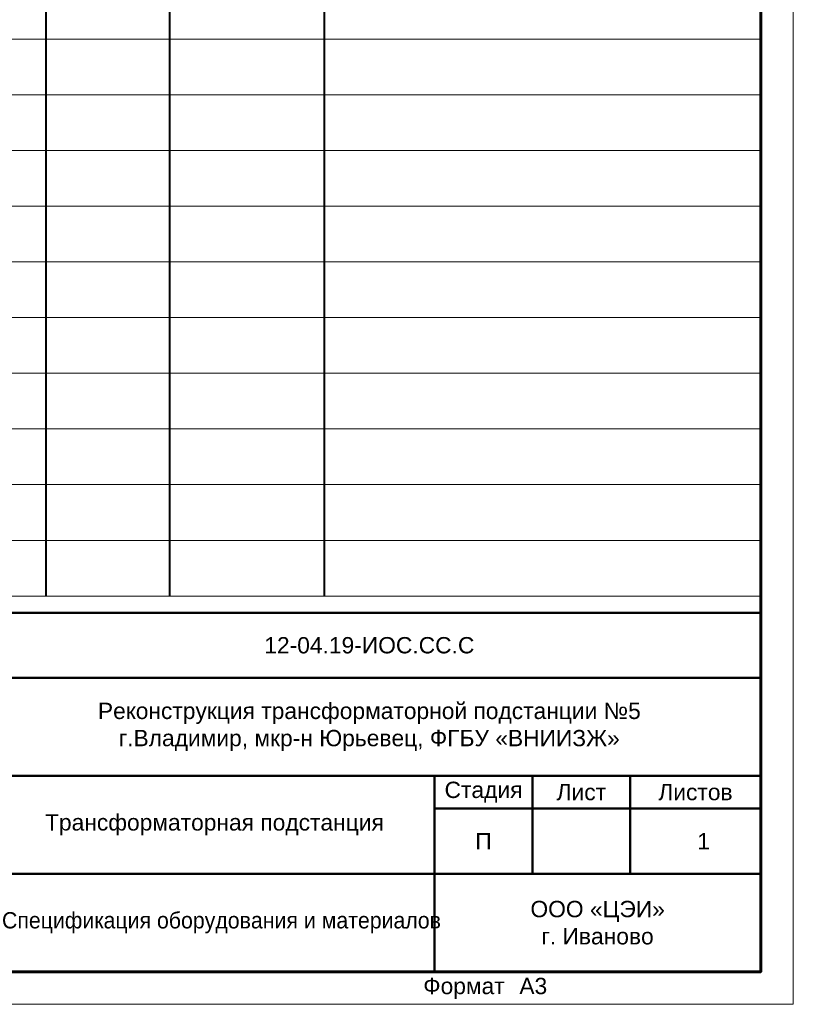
# Model space of a CAD drawing. Header units: millimetres. Extents: x 523431 to 527346, y -48565 to -47721.
# Tile 216 of 217: x 527227 to 527346, y -48565 to -48414. Entities that reach past the tile are written whole.
import ezdxf
from ezdxf.enums import TextEntityAlignment as Align

# ---------------------------------------------------------------- set-up
doc = ezdxf.new("R2010")
doc.units = ezdxf.units.MM
for name, color, linetype, lineweight in [('LIN_Основная сплошная', 50, 'Continuous', 50), ('ВК-линия контур', 132, 'Continuous', 15), ('ВК-линия толстая', 30, 'Continuous', 60), ('ВК-Текст', 1, 'Continuous', 30), ('электрика', 1, 'Continuous', 40), ('ЭОМ_Текст', 7, 'Continuous', 30)]:
    doc.layers.add(name, color=color, linetype=linetype, lineweight=lineweight)
doc.layers.add('Текст и рамки', color=7, linetype='Continuous')
doc.styles.get("Standard").update_dxf_attribs({"font": 'arial.ttf'})
doc.styles.add('ОПС', font='arial.ttf')
doc.styles.add('СГЕНЕРИР_СТИЛЬ_1', font='times.ttf')

# ---------------------------------------------------------------- blocks, each defined once
blk = doc.blocks.new('*U31')
at = {"layer": 'ВК-линия контур', "color": 0}
for p, q in [((0, 297), (0, 0)), ((0, 0), (-420, 0))]:
    blk.add_line(p, q, dxfattribs=at)
at = {"layer": 'ВК-линия толстая', "color": 0}
blk.add_lwpolyline([(-400, 5), (-400, 292), (-5, 292), (-5, 5)], close=True, dxfattribs=at)
at = {"layer": 'ВК-Текст', "color": 0}
blk.add_text('Формат ', height=2.5, dxfattribs=at).set_placement((-56.73, 1.56))
blk.add_attdef('ЛИСТ_АЛ', text='', height=2.5, dxfattribs=at).set_placement((-10, 288.5), align=Align.MIDDLE_CENTER)
at = {"layer": 'ВК-Текст', "color": 0, "ltscale": 0.5}
blk.add_attdef('ВЕРХНИЙ_ШИФР', text='', height=0.000005, rotation=180, dxfattribs=at).set_placement((-400, 278), align=Align.MIDDLE_CENTER)
at = {"layer": 'ВК-Текст', "color": 0, "flags": 12}
blk.add_attdef('ФОРМАТ_ЛИСТА', (-42, 1.56), '', height=2.5, dxfattribs=at)
blk = doc.blocks.new('A$C5C9321C1')
at = {"layer": 'электрика', "color": 7}
for p, q in [((28539, 9387), (28539, 8533)), ((30436, 9387), (30436, 8533)), ((32806, 9387), (32806, 8533)), ((28539, 8533), (28539, 7680)), ((30436, 8533), (30436, 7680)), ((32806, 8533), (32806, 7680)), ((28539, 7680), (28539, 6827)), ((30436, 7680), (30436, 6827)), ((32806, 7680), (32806, 6827)), ((28539, 6827), (28539, 5973)), ((30436, 6827), (30436, 5973)), ((32806, 6827), (32806, 5973)), ((28539, 5973), (28539, 5120)), ((30436, 5973), (30436, 5120)), ((32806, 5973), (32806, 5120)), ((28539, 5120), (28539, 4267)), ((30436, 5120), (30436, 4267)), ((32806, 5120), (32806, 4267)), ((28539, 4267), (28539, 3413)), ((30436, 4267), (30436, 3413)), ((32806, 4267), (32806, 3413)), ((28539, 3413), (28539, 2560)), ((30436, 3413), (30436, 2560)), ((32806, 3413), (32806, 2560)), ((28539, 2560), (28539, 0)), ((30436, 2560), (30436, 0)), ((32806, 2560), (32806, 0))]:
    blk.add_line(p, q, dxfattribs=at)
at = {"layer": 'ЭОМ_Текст', "lineweight": 0}
for p, q in [((26643, 8533), (28539, 8533)), ((28539, 8533), (30436, 8533)), ((30436, 8533), (32806, 8533)), ((32806, 8533), (39500, 8533)), ((26643, 7680), (28539, 7680)), ((28539, 7680), (30436, 7680)), ((30436, 7680), (32806, 7680)), ((32806, 7680), (39500, 7680)), ((26643, 6827), (28539, 6827)), ((28539, 6827), (30436, 6827)), ((30436, 6827), (32806, 6827)), ((32806, 6827), (39500, 6827)), ((26643, 5973), (28539, 5973)), ((28539, 5973), (30436, 5973)), ((30436, 5973), (32806, 5973)), ((32806, 5973), (39500, 5973)), ((26643, 5120), (28539, 5120)), ((28539, 5120), (30436, 5120)), ((30436, 5120), (32806, 5120)), ((32806, 5120), (39500, 5120)), ((26643, 4267), (28539, 4267)), ((28539, 4267), (30436, 4267)), ((30436, 4267), (32806, 4267)), ((32806, 4267), (39500, 4267)), ((26643, 3413), (28539, 3413)), ((28539, 3413), (30436, 3413)), ((30436, 3413), (32806, 3413)), ((32806, 3413), (39500, 3413)), ((26643, 2560), (28539, 2560)), ((28539, 2560), (30436, 2560)), ((30436, 2560), (32806, 2560)), ((32806, 2560), (39500, 2560)), ((26643, 1707), (28539, 1707)), ((28539, 1707), (30436, 1707)), ((30436, 1707), (32806, 1707)), ((32806, 1707), (39500, 1707)), ((26643, 853), (28539, 853)), ((28539, 853), (30436, 853)), ((30436, 853), (32806, 853)), ((32806, 853), (39500, 853)), ((26643, 0), (28539, 0)), ((28539, 0), (30436, 0)), ((30436, 0), (32806, 0)), ((32806, 0), (39500, 0))]:
    blk.add_line(p, q, dxfattribs=at)

msp = doc.modelspace()

# ---------------------------------------------------------------- linework, layer by layer
at = {"layer": 'LIN_Основная сплошная', "color": 7}
for p, q in [((527155.58, -48504.75), (527340.58, -48504.75)), ((527220.58, -48514.75), (527340.58, -48514.75)), ((527155.58, -48529.75), (527340.58, -48529.75)), ((527290.58, -48559.75), (527290.58, -48529.75)), ((527305.58, -48529.75), (527305.58, -48544.75)), ((527320.58, -48529.75), (527320.58, -48544.75)), ((527290.58, -48534.75), (527340.58, -48534.75)), ((527220.58, -48544.75), (527340.58, -48544.75))]:
    msp.add_line(p, q, dxfattribs=at)

# ---------------------------------------------------------------- block references
ref = msp.add_blockref('*U31', (527345.58, -48564.75))
ref.add_attrib('ФОРМАТ_ЛИСТА', 'А3', (527303.58, -48563.19), dxfattribs={"layer": 'ВК-Текст', "color": 0, "height": 2.5, "flags": 12})
at = {"xscale": 0.01, "yscale": 0.01, "zscale": 0.01}
msp.add_blockref('A$C5C9321C1', (526945.58, -48502.2), dxfattribs=at)

# ---------------------------------------------------------------- texts
at = {"lineweight": 0, "char_height": 2.5, "attachment_point": 5}
for s, insert, width, style in [('\\pt105;{\\fArial|b0|i0|c204|p34;\\C7;12-04.19-ИОС.СС.С}', (527280.58, -48509.75), 120, 'СГЕНЕРИР_СТИЛЬ_1'), ('Реконструкция трансформаторной подстанции №5\\Pг.Владимир, мкр-н Юрьевец, ФГБУ «ВНИИЗЖ»', (527280.58, -48522.25), 120, 'ОПС'), ('\\pl2.5;{\\fArial|b0|i0|c204|p34;Трансформаторная подстанция\\P}', (527255.58, -48537.25), 70, 'СГЕНЕРИР_СТИЛЬ_1'), ('\\pl2.5;{\\fArial|b0|i0|c204|p34;1\\P}', (527330.58, -48539.75), 20, 'СГЕНЕРИР_СТИЛЬ_1'), ('{\\fArial|b0|i0|c204|p34;\\C7;Спецификация оборудования и материалов}', (527255.58, -48552.25), 70, 'СГЕНЕРИР_СТИЛЬ_1')]:
    msp.add_mtext(s, dxfattribs=dict(at, insert=insert, width=width, style=style))
at = {"layer": 'Текст и рамки', "color": 7, "char_height": 2.5, "attachment_point": 5}
for s, insert, width in [('Стадия', (527298.08, -48532.25), 15), ('Лист', (527313.08, -48532.25), 15), ('Листов', (527330.58, -48532.25), 20), ('П', (527298.08, -48539.75), 15), ('ООО «ЦЭИ»\\Pг. Иваново', (527315.58, -48552.25), 50)]:
    msp.add_mtext(s, dxfattribs=dict(at, insert=insert, width=width))

doc.saveas('drawing.dxf')
